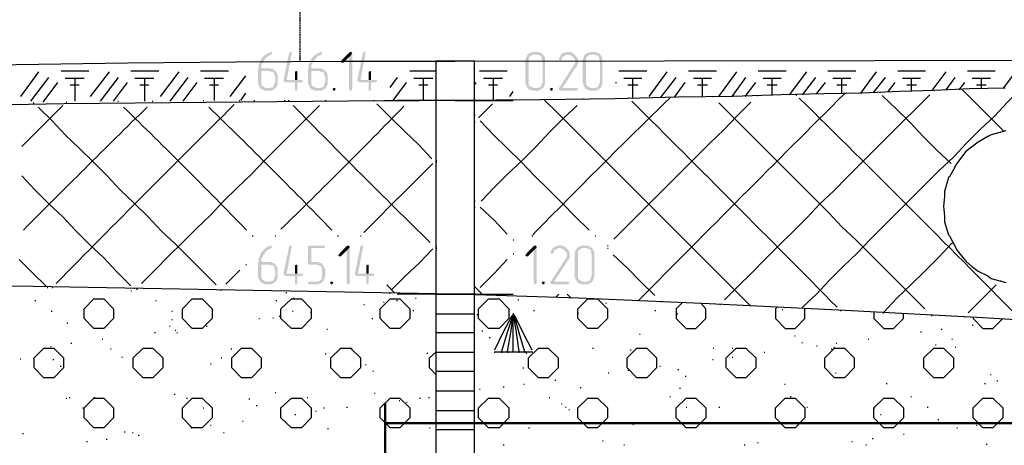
# Model space of a CAD drawing. Header units: millimetres. Extents: x -93479 to 1057970, y -66333 to 172656.
# Tile 95 of 145: x 191073 to 196158, y 50064 to 52262. Entities that reach past the tile are written whole.
import ezdxf

# ---------------------------------------------------------------- set-up
doc = ezdxf.new("R2010")
doc.units = ezdxf.units.MM
doc.linetypes.add('01 Штриховая _4 мм_', pattern=[6, 3.5, -2.5])
doc.layers.add('PDF _Геометрия', color=7, linetype='Continuous')
doc.layers.add('PDF _Сплошная заливка', color=7, linetype='Continuous')
doc.layers.add('РАЗМЕРЫ', color=7, linetype='Continuous', lineweight=9)

# ---------------------------------------------------------------- blocks, each defined once
blk = doc.blocks.new('геология2')
at = {"layer": 'PDF _Сплошная заливка', "transparency": 33554559}
for points in [[(37.6638, -9.6351), (37.6622, -9.6351), (37.6605, -9.6368), (37.6572, -9.6368), (37.6555, -9.6384), (37.6538, -9.6401), (37.6522, -9.6401), (37.6505, -9.6418), (37.6488, -9.6434), (37.6472, -9.6451), (37.6455, -9.6468), (37.6438, -9.6484), (37.6438, -9.6501), (37.6422, -9.6518), (37.6422, -9.6534), (37.6405, -9.6568), (37.6405, -9.6584), (37.6388, -9.6601), (37.6388, -9.6668), (37.6372, -9.6701), (37.6372, -9.6984), (37.6388, -9.7018), (37.6388, -9.7034), (37.6405, -9.7051), (37.6405, -9.7068), (37.6422, -9.7084), (37.6538, -9.7084), (37.6522, -9.7068), (37.6505, -9.7068), (37.6488, -9.7051), (37.6472, -9.7051), (37.6455, -9.7034), (37.6438, -9.7001), (37.6438, -9.6734), (37.6722, -9.6734), (37.6705, -9.6718), (37.6688, -9.6701), (37.6672, -9.6701), (37.6638, -9.6684), (37.6438, -9.6684), (37.6438, -9.6618), (37.6455, -9.6601), (37.6455, -9.6584), (37.6472, -9.6568), (37.6472, -9.6551), (37.6488, -9.6534), (37.6505, -9.6518), (37.6505, -9.6501), (37.6522, -9.6484), (37.6538, -9.6468), (37.6555, -9.6451), (37.6572, -9.6434), (37.6605, -9.6418), (37.6622, -9.6418), (37.6638, -9.6401), (37.6655, -9.6384), (37.6655, -9.6351)], [(37.7038, -9.6351), (37.7022, -9.6351), (37.7005, -9.6368), (37.6888, -9.6934), (37.6905, -9.6951), (37.6922, -9.6968), (37.7122, -9.6968), (37.7122, -9.7134), (37.7172, -9.7134), (37.7172, -9.7101), (37.7172, -9.6968), (37.7255, -9.6968), (37.7288, -9.6951), (37.7288, -9.6918), (37.6955, -9.6918), (37.7055, -9.6384), (37.7055, -9.6351)], [(37.7655, -9.6351), (37.7638, -9.6351), (37.7622, -9.6368), (37.7588, -9.6368), (37.7572, -9.6384), (37.7555, -9.6401), (37.7538, -9.6401), (37.7522, -9.6418), (37.7505, -9.6434), (37.7488, -9.6451), (37.7472, -9.6468), (37.7455, -9.6484), (37.7455, -9.6501), (37.7438, -9.6518), (37.7438, -9.6534), (37.7422, -9.6568), (37.7422, -9.6584), (37.7405, -9.6601), (37.7405, -9.6668), (37.7388, -9.6701), (37.7388, -9.6984), (37.7405, -9.7018), (37.7405, -9.7034), (37.7422, -9.7051), (37.7422, -9.7068), (37.7438, -9.7084), (37.7555, -9.7084), (37.7538, -9.7068), (37.7522, -9.7068), (37.7505, -9.7051), (37.7488, -9.7051), (37.7472, -9.7034), (37.7455, -9.7001), (37.7455, -9.6734), (37.7738, -9.6734), (37.7722, -9.6718), (37.7705, -9.6701), (37.7688, -9.6701), (37.7655, -9.6684), (37.7455, -9.6684), (37.7455, -9.6618), (37.7472, -9.6601), (37.7472, -9.6584), (37.7488, -9.6568), (37.7488, -9.6551), (37.7505, -9.6534), (37.7522, -9.6518), (37.7522, -9.6501), (37.7538, -9.6484), (37.7555, -9.6468), (37.7572, -9.6451), (37.7588, -9.6434), (37.7622, -9.6418), (37.7638, -9.6418), (37.7655, -9.6401), (37.7672, -9.6384), (37.7672, -9.6351)], [(37.8255, -9.6351), (37.8238, -9.6351), (37.8072, -9.6518), (37.8055, -9.6551), (37.8072, -9.6568), (37.8105, -9.6568), (37.8222, -9.6451), (37.8288, -9.6384), (37.8272, -9.6351)], [(37.8288, -9.6384), (37.8222, -9.6451), (37.8222, -9.7101), (37.8238, -9.7134), (37.8272, -9.7134), (37.8288, -9.7101)], [(37.8538, -9.6351), (37.8522, -9.6351), (37.8505, -9.6368), (37.8388, -9.6934), (37.8405, -9.6951), (37.8422, -9.6968), (37.8622, -9.6968), (37.8622, -9.7134), (37.8672, -9.7134), (37.8672, -9.7101), (37.8672, -9.6968), (37.8755, -9.6968), (37.8788, -9.6951), (37.8788, -9.6918), (37.8455, -9.6918), (37.8555, -9.6384), (37.8555, -9.6351)], [(38.2038, -9.6351), (38.1938, -9.6351), (38.1922, -9.6368), (38.1888, -9.6368), (38.1872, -9.6384), (38.1855, -9.6401), (38.1838, -9.6418), (38.1838, -9.6434), (38.1822, -9.6451), (38.1822, -9.6468), (38.1805, -9.6501), (38.1805, -9.6984), (38.1822, -9.7018), (38.1822, -9.7034), (38.1838, -9.7051), (38.1838, -9.7068), (38.1855, -9.7084), (38.1872, -9.7101), (38.1888, -9.7118), (38.1922, -9.7118), (38.1938, -9.7134), (38.2088, -9.7134), (38.2105, -9.7118), (38.2122, -9.7118), (38.2138, -9.7101), (38.2155, -9.7084), (38.1972, -9.7084), (38.1955, -9.7068), (38.1938, -9.7068), (38.1922, -9.7051), (38.1905, -9.7051), (38.1888, -9.7034), (38.1872, -9.7001), (38.1872, -9.6468), (38.1888, -9.6451), (38.1905, -9.6434), (38.1922, -9.6418), (38.1938, -9.6418), (38.1955, -9.6401), (38.2155, -9.6401), (38.2138, -9.6384), (38.2122, -9.6368), (38.2105, -9.6368), (38.2072, -9.6351), (38.2055, -9.6351)], [(38.2155, -9.6401), (38.2038, -9.6401), (38.2055, -9.6401), (38.2088, -9.6418), (38.2105, -9.6418), (38.2122, -9.6434), (38.2138, -9.6451), (38.2138, -9.6501), (38.2155, -9.6518), (38.2155, -9.6968), (38.2138, -9.6984), (38.2138, -9.7018), (38.2122, -9.7034), (38.2122, -9.7051), (38.2105, -9.7068), (38.2072, -9.7068), (38.2055, -9.7084), (38.1972, -9.7084), (38.2155, -9.7084), (38.2172, -9.7068), (38.2188, -9.7051), (38.2188, -9.7034), (38.2205, -9.7001), (38.2205, -9.6468), (38.2188, -9.6451), (38.2188, -9.6434), (38.2172, -9.6418)], [(38.2805, -9.6401), (38.2672, -9.6401), (38.2688, -9.6401), (38.2705, -9.6418), (38.2738, -9.6418), (38.2755, -9.6434), (38.2772, -9.6451), (38.2788, -9.6468), (38.2805, -9.6484), (38.2805, -9.6501), (38.2822, -9.6518), (38.2822, -9.6568), (38.2805, -9.6584), (38.2805, -9.6601), (38.2788, -9.6618), (38.2488, -9.7084), (38.2472, -9.7101), (38.2488, -9.7118), (38.2505, -9.7134), (38.2855, -9.7134), (38.2855, -9.7118), (38.2872, -9.7101), (38.2872, -9.7084), (38.2555, -9.7084), (38.2838, -9.6651), (38.2855, -9.6634), (38.2855, -9.6618), (38.2872, -9.6601), (38.2872, -9.6484), (38.2855, -9.6451), (38.2838, -9.6434), (38.2822, -9.6418)], [(38.2672, -9.6351), (38.2622, -9.6351), (38.2605, -9.6368), (38.2572, -9.6368), (38.2555, -9.6384), (38.2538, -9.6384), (38.2538, -9.6401), (38.2522, -9.6418), (38.2505, -9.6451), (38.2488, -9.6468), (38.2488, -9.6484), (38.2488, -9.6518), (38.2538, -9.6518), (38.2538, -9.6501), (38.2555, -9.6484), (38.2555, -9.6451), (38.2572, -9.6434), (38.2588, -9.6434), (38.2622, -9.6418), (38.2638, -9.6401), (38.2805, -9.6401), (38.2788, -9.6384), (38.2772, -9.6368), (38.2755, -9.6368), (38.2738, -9.6351), (38.2688, -9.6351)], [(38.3205, -9.6351), (38.3105, -9.6351), (38.3088, -9.6368), (38.3055, -9.6368), (38.3038, -9.6384), (38.3022, -9.6401), (38.3005, -9.6418), (38.3005, -9.6434), (38.2988, -9.6451), (38.2988, -9.6468), (38.2972, -9.6501), (38.2972, -9.6984), (38.2988, -9.7018), (38.2988, -9.7034), (38.3005, -9.7051), (38.3005, -9.7068), (38.3022, -9.7084), (38.3038, -9.7101), (38.3055, -9.7118), (38.3088, -9.7118), (38.3105, -9.7134), (38.3255, -9.7134), (38.3272, -9.7118), (38.3288, -9.7118), (38.3305, -9.7101), (38.3322, -9.7084), (38.3138, -9.7084), (38.3122, -9.7068), (38.3105, -9.7068), (38.3088, -9.7051), (38.3072, -9.7051), (38.3055, -9.7034), (38.3038, -9.7001), (38.3038, -9.6468), (38.3055, -9.6451), (38.3072, -9.6434), (38.3088, -9.6418), (38.3105, -9.6418), (38.3122, -9.6401), (38.3322, -9.6401), (38.3305, -9.6384), (38.3288, -9.6368), (38.3272, -9.6368), (38.3238, -9.6351), (38.3222, -9.6351)], [(38.3322, -9.6401), (38.3205, -9.6401), (38.3222, -9.6401), (38.3255, -9.6418), (38.3272, -9.6418), (38.3288, -9.6434), (38.3305, -9.6451), (38.3305, -9.6501), (38.3322, -9.6518), (38.3322, -9.6968), (38.3305, -9.6984), (38.3305, -9.7018), (38.3288, -9.7034), (38.3288, -9.7051), (38.3272, -9.7068), (38.3238, -9.7068), (38.3222, -9.7084), (38.3138, -9.7084), (38.3322, -9.7084), (38.3338, -9.7068), (38.3355, -9.7051), (38.3355, -9.7034), (38.3372, -9.7001), (38.3372, -9.6468), (38.3355, -9.6451), (38.3355, -9.6434), (38.3338, -9.6418)], [(37.6722, -9.6734), (37.6605, -9.6734), (37.6622, -9.6751), (37.6672, -9.6751), (37.6688, -9.6768), (37.6705, -9.6784), (37.6705, -9.6834), (37.6722, -9.6851), (37.6722, -9.6968), (37.6705, -9.6984), (37.6705, -9.7018), (37.6688, -9.7034), (37.6688, -9.7051), (37.6672, -9.7068), (37.6638, -9.7068), (37.6622, -9.7084), (37.6422, -9.7084), (37.6438, -9.7101), (37.6455, -9.7118), (37.6488, -9.7118), (37.6505, -9.7134), (37.6655, -9.7134), (37.6672, -9.7118), (37.6688, -9.7118), (37.6705, -9.7101), (37.6722, -9.7084), (37.6738, -9.7068), (37.6755, -9.7051), (37.6755, -9.7034), (37.6772, -9.7018), (37.6772, -9.6801), (37.6755, -9.6784), (37.6755, -9.6768), (37.6738, -9.6751)], [(37.7155, -9.6734), (37.7122, -9.6751), (37.7122, -9.6768), (37.7122, -9.6918), (37.6955, -9.6918), (37.7172, -9.6918), (37.7172, -9.6751)], [(37.7738, -9.6734), (37.7622, -9.6734), (37.7638, -9.6751), (37.7688, -9.6751), (37.7705, -9.6768), (37.7722, -9.6784), (37.7722, -9.6834), (37.7738, -9.6851), (37.7738, -9.6968), (37.7722, -9.6984), (37.7722, -9.7018), (37.7705, -9.7034), (37.7705, -9.7051), (37.7688, -9.7068), (37.7655, -9.7068), (37.7638, -9.7084), (37.7438, -9.7084), (37.7455, -9.7101), (37.7472, -9.7118), (37.7505, -9.7118), (37.7522, -9.7134), (37.7672, -9.7134), (37.7688, -9.7118), (37.7705, -9.7118), (37.7722, -9.7101), (37.7738, -9.7084), (37.7755, -9.7068), (37.7772, -9.7051), (37.7772, -9.7034), (37.7788, -9.7018), (37.7788, -9.6801), (37.7772, -9.6784), (37.7772, -9.6768), (37.7755, -9.6751)], [(37.8655, -9.6734), (37.8622, -9.6751), (37.8622, -9.6768), (37.8622, -9.6918), (37.8455, -9.6918), (37.8672, -9.6918), (37.8672, -9.6751)], [(37.7922, -9.7084), (37.7905, -9.7084), (37.7888, -9.7101), (37.7905, -9.7134), (37.7938, -9.7134), (37.7938, -9.7118), (37.7955, -9.7101), (37.7938, -9.7084)], [(38.2338, -9.7084), (38.2322, -9.7084), (38.2305, -9.7101), (38.2322, -9.7134), (38.2355, -9.7134), (38.2355, -9.7118), (38.2372, -9.7101), (38.2355, -9.7084)], [(37.6638, -10.0284), (37.6622, -10.0284), (37.6605, -10.0301), (37.6572, -10.0301), (37.6555, -10.0318), (37.6538, -10.0334), (37.6522, -10.0334), (37.6505, -10.0351), (37.6488, -10.0368), (37.6472, -10.0384), (37.6455, -10.0401), (37.6438, -10.0418), (37.6438, -10.0434), (37.6422, -10.0451), (37.6422, -10.0468), (37.6405, -10.0501), (37.6405, -10.0518), (37.6388, -10.0534), (37.6388, -10.0601), (37.6372, -10.0634), (37.6372, -10.0918), (37.6388, -10.0951), (37.6388, -10.0968), (37.6405, -10.0984), (37.6405, -10.1001), (37.6422, -10.1018), (37.6538, -10.1018), (37.6522, -10.1001), (37.6505, -10.1001), (37.6488, -10.0984), (37.6472, -10.0984), (37.6455, -10.0968), (37.6438, -10.0934), (37.6438, -10.0668), (37.6722, -10.0668), (37.6705, -10.0651), (37.6688, -10.0634), (37.6672, -10.0634), (37.6638, -10.0618), (37.6438, -10.0618), (37.6438, -10.0551), (37.6455, -10.0534), (37.6455, -10.0518), (37.6472, -10.0501), (37.6472, -10.0484), (37.6488, -10.0468), (37.6505, -10.0451), (37.6505, -10.0434), (37.6522, -10.0418), (37.6538, -10.0401), (37.6555, -10.0384), (37.6572, -10.0368), (37.6605, -10.0351), (37.6622, -10.0351), (37.6638, -10.0334), (37.6655, -10.0318), (37.6655, -10.0284)], [(37.7038, -10.0284), (37.7022, -10.0284), (37.7005, -10.0301), (37.6888, -10.0868), (37.6905, -10.0884), (37.6922, -10.0901), (37.7122, -10.0901), (37.7122, -10.1068), (37.7172, -10.1068), (37.7172, -10.1034), (37.7172, -10.0901), (37.7255, -10.0901), (37.7288, -10.0884), (37.7288, -10.0851), (37.6955, -10.0851), (37.7055, -10.0318), (37.7055, -10.0284)], [(37.7705, -10.0284), (37.7405, -10.0284), (37.7388, -10.0301), (37.7388, -10.0651), (37.7405, -10.0668), (37.7572, -10.0668), (37.7588, -10.0684), (37.7605, -10.0684), (37.7622, -10.0701), (37.7638, -10.0701), (37.7655, -10.0718), (37.7672, -10.0734), (37.7672, -10.0951), (37.7655, -10.0968), (37.7638, -10.0984), (37.7622, -10.1001), (37.7588, -10.1001), (37.7572, -10.1018), (37.7405, -10.1018), (37.7388, -10.1034), (37.7405, -10.1068), (37.7605, -10.1068), (37.7622, -10.1051), (37.7655, -10.1051), (37.7672, -10.1034), (37.7688, -10.1018), (37.7705, -10.1001), (37.7705, -10.0984), (37.7722, -10.0968), (37.7722, -10.0934), (37.7738, -10.0918), (37.7738, -10.0768), (37.7722, -10.0734), (37.7722, -10.0718), (37.7705, -10.0701), (37.7688, -10.0684), (37.7688, -10.0668), (37.7672, -10.0651), (37.7638, -10.0634), (37.7622, -10.0634), (37.7605, -10.0618), (37.7455, -10.0618), (37.7455, -10.0334), (37.7722, -10.0334), (37.7738, -10.0318), (37.7722, -10.0284)], [(37.8205, -10.0284), (37.8188, -10.0284), (37.8022, -10.0451), (37.8005, -10.0484), (37.8022, -10.0501), (37.8055, -10.0501), (37.8172, -10.0384), (37.8238, -10.0318), (37.8222, -10.0284)], [(37.8238, -10.0318), (37.8172, -10.0384), (37.8172, -10.1034), (37.8188, -10.1068), (37.8222, -10.1068), (37.8238, -10.1034)], [(37.8488, -10.0284), (37.8472, -10.0284), (37.8455, -10.0301), (37.8338, -10.0868), (37.8355, -10.0884), (37.8372, -10.0901), (37.8572, -10.0901), (37.8572, -10.1068), (37.8622, -10.1068), (37.8622, -10.1034), (37.8622, -10.0901), (37.8705, -10.0901), (37.8738, -10.0884), (37.8738, -10.0851), (37.8405, -10.0851), (37.8505, -10.0318), (37.8505, -10.0284)], [(38.2005, -10.0284), (38.1988, -10.0284), (38.1822, -10.0451), (38.1805, -10.0484), (38.1822, -10.0501), (38.1855, -10.0501), (38.1972, -10.0384), (38.2038, -10.0318), (38.2022, -10.0284)], [(38.2038, -10.0318), (38.1972, -10.0384), (38.1972, -10.1034), (38.1988, -10.1068), (38.2022, -10.1068), (38.2038, -10.1034)], [(38.2638, -10.0334), (38.2505, -10.0334), (38.2522, -10.0334), (38.2538, -10.0351), (38.2572, -10.0351), (38.2588, -10.0368), (38.2605, -10.0384), (38.2622, -10.0401), (38.2638, -10.0418), (38.2638, -10.0434), (38.2655, -10.0451), (38.2655, -10.0501), (38.2638, -10.0518), (38.2638, -10.0534), (38.2622, -10.0551), (38.2322, -10.1018), (38.2305, -10.1034), (38.2322, -10.1051), (38.2338, -10.1068), (38.2688, -10.1068), (38.2688, -10.1051), (38.2705, -10.1034), (38.2705, -10.1018), (38.2388, -10.1018), (38.2672, -10.0584), (38.2688, -10.0568), (38.2688, -10.0551), (38.2705, -10.0534), (38.2705, -10.0418), (38.2688, -10.0384), (38.2672, -10.0368), (38.2655, -10.0351)], [(38.2505, -10.0284), (38.2455, -10.0284), (38.2438, -10.0301), (38.2405, -10.0301), (38.2388, -10.0318), (38.2372, -10.0318), (38.2372, -10.0334), (38.2355, -10.0351), (38.2338, -10.0384), (38.2322, -10.0401), (38.2322, -10.0418), (38.2322, -10.0451), (38.2372, -10.0451), (38.2372, -10.0434), (38.2388, -10.0418), (38.2388, -10.0384), (38.2405, -10.0368), (38.2422, -10.0368), (38.2455, -10.0351), (38.2472, -10.0334), (38.2638, -10.0334), (38.2622, -10.0318), (38.2605, -10.0301), (38.2588, -10.0301), (38.2572, -10.0284), (38.2522, -10.0284)], [(38.3038, -10.0284), (38.2938, -10.0284), (38.2922, -10.0301), (38.2888, -10.0301), (38.2872, -10.0318), (38.2855, -10.0334), (38.2838, -10.0351), (38.2838, -10.0368), (38.2822, -10.0384), (38.2822, -10.0401), (38.2805, -10.0434), (38.2805, -10.0918), (38.2822, -10.0951), (38.2822, -10.0968), (38.2838, -10.0984), (38.2838, -10.1001), (38.2855, -10.1018), (38.2872, -10.1034), (38.2888, -10.1051), (38.2922, -10.1051), (38.2938, -10.1068), (38.3088, -10.1068), (38.3105, -10.1051), (38.3122, -10.1051), (38.3138, -10.1034), (38.3155, -10.1018), (38.2972, -10.1018), (38.2955, -10.1001), (38.2938, -10.1001), (38.2922, -10.0984), (38.2905, -10.0984), (38.2888, -10.0968), (38.2872, -10.0934), (38.2872, -10.0401), (38.2888, -10.0384), (38.2905, -10.0368), (38.2922, -10.0351), (38.2938, -10.0351), (38.2955, -10.0334), (38.3155, -10.0334), (38.3138, -10.0318), (38.3122, -10.0301), (38.3105, -10.0301), (38.3072, -10.0284), (38.3055, -10.0284)], [(38.3155, -10.0334), (38.3038, -10.0334), (38.3055, -10.0334), (38.3088, -10.0351), (38.3105, -10.0351), (38.3122, -10.0368), (38.3138, -10.0384), (38.3138, -10.0434), (38.3155, -10.0451), (38.3155, -10.0901), (38.3138, -10.0918), (38.3138, -10.0951), (38.3122, -10.0968), (38.3122, -10.0984), (38.3105, -10.1001), (38.3072, -10.1001), (38.3055, -10.1018), (38.2972, -10.1018), (38.3155, -10.1018), (38.3172, -10.1001), (38.3188, -10.0984), (38.3188, -10.0968), (38.3205, -10.0934), (38.3205, -10.0401), (38.3188, -10.0384), (38.3188, -10.0368), (38.3172, -10.0351)], [(37.6722, -10.0668), (37.6605, -10.0668), (37.6622, -10.0684), (37.6672, -10.0684), (37.6688, -10.0701), (37.6705, -10.0718), (37.6705, -10.0768), (37.6722, -10.0784), (37.6722, -10.0901), (37.6705, -10.0918), (37.6705, -10.0951), (37.6688, -10.0968), (37.6688, -10.0984), (37.6672, -10.1001), (37.6638, -10.1001), (37.6622, -10.1018), (37.6422, -10.1018), (37.6438, -10.1034), (37.6455, -10.1051), (37.6488, -10.1051), (37.6505, -10.1068), (37.6655, -10.1068), (37.6672, -10.1051), (37.6688, -10.1051), (37.6705, -10.1034), (37.6722, -10.1018), (37.6738, -10.1001), (37.6755, -10.0984), (37.6755, -10.0968), (37.6772, -10.0951), (37.6772, -10.0734), (37.6755, -10.0718), (37.6755, -10.0701), (37.6738, -10.0684)], [(37.7155, -10.0668), (37.7122, -10.0684), (37.7122, -10.0701), (37.7122, -10.0851), (37.6955, -10.0851), (37.7172, -10.0851), (37.7172, -10.0684)], [(37.8605, -10.0668), (37.8572, -10.0684), (37.8572, -10.0701), (37.8572, -10.0851), (37.8405, -10.0851), (37.8622, -10.0851), (37.8622, -10.0684)], [(37.7872, -10.1018), (37.7855, -10.1018), (37.7838, -10.1034), (37.7855, -10.1068), (37.7888, -10.1068), (37.7888, -10.1051), (37.7905, -10.1034), (37.7888, -10.1018)], [(38.2172, -10.1018), (38.2155, -10.1018), (38.2138, -10.1034), (38.2155, -10.1068), (38.2188, -10.1068), (38.2188, -10.1051), (38.2205, -10.1034), (38.2188, -10.1018)]]:
    blk.add_hatch(color=7, dxfattribs=at).paths.add_polyline_path(points)
at = {"layer": 'PDF _Геометрия', "color": 7, "lineweight": 25}
for points in [[(32.2955, -9.7884), (33.4172, -9.7568), (33.8622, -9.7418), (34.2705, -9.7284), (34.6488, -9.7168), (34.9988, -9.7068), (35.3222, -9.6984), (35.6238, -9.6918), (35.9088, -9.6851), (36.1772, -9.6784), (36.4322, -9.6734), (36.6788, -9.6684), (36.9155, -9.6634), (37.1455, -9.6601), (37.3722, -9.6568), (37.5938, -9.6551), (37.8155, -9.6534), (38.0372, -9.6534), (40.1688, -9.6501), (40.6022, -9.6501)], [(38.0788, -19.6934), (38.0772, -19.6934), (38.0772, -14.6534), (38.0772, -9.6534), (37.9988, -9.6534), (37.9988, -14.6534), (37.9988, -19.6934), (38.0005, -19.6934)], [(37.1555, -9.7251), (37.1922, -9.6751)], [(37.2372, -9.6734), (37.2938, -9.6734)], [(37.2972, -9.7251), (37.3355, -9.6751)], [(37.3788, -9.6734), (37.4355, -9.6734)], [(37.4388, -9.7251), (37.4772, -9.6751)], [(37.5205, -9.6734), (37.5772, -9.6734)], [(37.5805, -9.7251), (37.6122, -9.6834)], [(37.9455, -9.6734), (37.9988, -9.6734)], [(38.0872, -9.6734), (38.1438, -9.6734)], [(38.3705, -9.6734), (38.4272, -9.6734)], [(38.4322, -9.7251), (38.4688, -9.6751)], [(38.5122, -9.6734), (38.5688, -9.6734)], [(38.5738, -9.7251), (38.6105, -9.6751)], [(38.6538, -9.6734), (38.7105, -9.6734)], [(38.7172, -9.7218), (38.7522, -9.6751)], [(38.7955, -9.6734), (38.8522, -9.6734)], [(38.8622, -9.7184), (38.8938, -9.6751)], [(38.9372, -9.6734), (38.9938, -9.6734)], [(39.0072, -9.7134), (39.0355, -9.6751)], [(39.0788, -9.6734), (39.1355, -9.6734)], [(39.1522, -9.7084), (39.1772, -9.6751)], [(37.1755, -9.7351), (37.2122, -9.6868)], [(37.2005, -9.7368), (37.2305, -9.6968)], [(37.2455, -9.6884), (37.2838, -9.6884)], [(37.2555, -9.7018), (37.2738, -9.7018)], [(37.2655, -9.7351), (37.2655, -9.6884)], [(37.3172, -9.7351), (37.3538, -9.6868)], [(37.3438, -9.7351), (37.3722, -9.6968)], [(37.3872, -9.6884), (37.4255, -9.6884)], [(37.3972, -9.7018), (37.4155, -9.7018)], [(37.4072, -9.7351), (37.4072, -9.6884)], [(37.4588, -9.7351), (37.4955, -9.6868)], [(37.4855, -9.7351), (37.5138, -9.6968)], [(37.5288, -9.6884), (37.5672, -9.6884)], [(37.5388, -9.7018), (37.5572, -9.7018)], [(37.5488, -9.7334), (37.5488, -9.6884)], [(37.9055, -9.7068), (37.9205, -9.6868)], [(37.9122, -9.7334), (37.9388, -9.6968)], [(37.9538, -9.6884), (37.9922, -9.6884)], [(37.9638, -9.7018), (37.9822, -9.7018)], [(37.9738, -9.7334), (37.9738, -9.6884)], [(39.1555, -9.7084), (39.0838, -9.7101), (39.0122, -9.7134), (38.9405, -9.7151), (38.8655, -9.7184), (38.7872, -9.7201), (38.7005, -9.7218), (38.6022, -9.7251), (38.4905, -9.7268), (38.3622, -9.7301), (38.2122, -9.7318), (38.0372, -9.7334), (38.1555, -9.7334)], [(38.0772, -9.7018), (38.0805, -9.6968)], [(38.0955, -9.6884), (38.1338, -9.6884)], [(38.1055, -9.7018), (38.1238, -9.7018)], [(38.1155, -9.7318), (38.1155, -9.6884)], [(38.3638, -9.6968), (38.3655, -9.6968)], [(38.3805, -9.6884), (38.4172, -9.6884)], [(38.3888, -9.7018), (38.4088, -9.7018)], [(38.3988, -9.7284), (38.3988, -9.6884)], [(38.4555, -9.7284), (38.4872, -9.6868)], [(38.4838, -9.7268), (38.5055, -9.6968)], [(38.5222, -9.6884), (38.5588, -9.6884)], [(38.5305, -9.7018), (38.5505, -9.7018)], [(38.5405, -9.7268), (38.5405, -9.6884)], [(38.6005, -9.7251), (38.6288, -9.6868)], [(38.6272, -9.7251), (38.6488, -9.6968)], [(38.6638, -9.6884), (38.7005, -9.6884)], [(38.6722, -9.7018), (38.6922, -9.7018)], [(38.6822, -9.7234), (38.6822, -9.6884)], [(38.7438, -9.7218), (38.7705, -9.6868)], [(38.7722, -9.7201), (38.7905, -9.6968)], [(38.8055, -9.6884), (38.8422, -9.6884)], [(38.8138, -9.7018), (38.8338, -9.7018)], [(38.8238, -9.7184), (38.8238, -9.6884)], [(38.8888, -9.7168), (38.9122, -9.6868)], [(38.9172, -9.7168), (38.9322, -9.6968)], [(38.9472, -9.6884), (38.9838, -9.6884)], [(38.9555, -9.7018), (38.9755, -9.7018)], [(38.9655, -9.7151), (38.9655, -9.6884)], [(39.0355, -9.7118), (39.0538, -9.6868)], [(39.0622, -9.7118), (39.0738, -9.6968)], [(39.0888, -9.6884), (39.1255, -9.6884)], [(39.0972, -9.7018), (39.1172, -9.7018)], [(39.1072, -9.7101), (39.1072, -9.6884)], [(37.6022, -9.7334), (37.6122, -9.7184)], [(38.1488, -9.7251), (38.1555, -9.7151)], [(38.5855, -10.1384), (38.6122, -10.1118), (38.6405, -10.0834), (38.6688, -10.0551), (38.6955, -10.0284), (38.7238, -10.0001), (38.7522, -9.9718), (38.7788, -9.9434), (38.8072, -9.9168), (38.8355, -9.8884), (38.8638, -9.8601), (38.8905, -9.8334), (38.9188, -9.8051), (38.9472, -9.7768), (38.9738, -9.7501), (39.0022, -9.7218)], [(38.6522, -9.7234), (38.6538, -9.7234)], [(38.7305, -9.7218), (38.7322, -9.7218)], [(38.7438, -10.1534), (38.7722, -10.1268), (38.7988, -10.0984), (38.8272, -10.0701), (38.8555, -10.0434), (38.8822, -10.0151), (38.9105, -9.9868), (38.9388, -9.9584), (38.9655, -9.9318), (38.9938, -9.9034), (39.0222, -9.8751), (39.0505, -9.8484), (39.0772, -9.8201), (39.1055, -9.7918), (39.1338, -9.7651), (39.1605, -9.7368), (39.1888, -9.7084)], [(38.8305, -9.7184), (38.8322, -9.7184)], [(38.9005, -9.7168), (38.9022, -9.7168)], [(39.0455, -9.8618), (39.0172, -9.8351), (38.9888, -9.8068), (38.9622, -9.7784), (38.9338, -9.7501), (38.9055, -9.7234)], [(39.0105, -9.7134), (39.0122, -9.7134)], [(39.1522, -9.7951), (39.1238, -9.7668), (39.0955, -9.7384), (39.0688, -9.7118)], [(37.1572, -9.8268), (37.1855, -9.7984), (37.2122, -9.7718), (37.2405, -9.7434)], [(37.1805, -9.7384), (37.1822, -9.7384)], [(37.2472, -9.7368), (37.2488, -9.7368)], [(37.3522, -9.7351), (37.3538, -9.7351)], [(37.4005, -10.1051), (37.4288, -10.0768), (37.4555, -10.0501), (37.4838, -10.0218), (37.5122, -9.9934), (37.5405, -9.9668), (37.5672, -9.9384), (37.5955, -9.9101), (37.6238, -9.8834), (37.6505, -9.8551), (37.6788, -9.8268), (37.7072, -9.7984), (37.7338, -9.7718), (37.7622, -9.7434)], [(37.4222, -9.7351), (37.4238, -9.7351)], [(37.5255, -9.7334), (37.5272, -9.7334)], [(37.5988, -9.7334), (37.6005, -9.7334)], [(37.6288, -9.7334), (37.6305, -9.7334)], [(37.6905, -9.7334), (37.6922, -9.7334)], [(37.6988, -9.7334), (37.7005, -9.7334)], [(37.7738, -9.7334), (37.7755, -9.7334)], [(37.8722, -9.7334), (37.8738, -9.7334)], [(37.9905, -9.8518), (37.9638, -9.8234), (37.9355, -9.7968), (37.9072, -9.7684), (37.8788, -9.7401)], [(38.0388, -9.7334), (38.0372, -9.7334), (37.9205, -9.7334), (37.9222, -9.7334)], [(37.9472, -9.7334), (37.9488, -9.7334)], [(38.0855, -9.7684), (38.1138, -9.7401)], [(38.0905, -9.9384), (38.1172, -9.9101), (38.1455, -9.8818), (38.1738, -9.8551), (38.2022, -9.8268), (38.2288, -9.7984), (38.2572, -9.7701), (38.2855, -9.7434)], [(38.1222, -9.7318), (38.1238, -9.7318)], [(38.6372, -10.1501), (38.6088, -10.1218), (38.5805, -10.0934), (38.5538, -10.0668), (38.5255, -10.0384), (38.4972, -10.0101), (38.4705, -9.9834), (38.4422, -9.9551), (38.4138, -9.9268), (38.3855, -9.8984), (38.3588, -9.8718), (38.3305, -9.8434), (38.3022, -9.8151), (38.2755, -9.7884), (38.2472, -9.7601), (38.2188, -9.7318)], [(38.2972, -9.7301), (38.2988, -9.7301)], [(38.3605, -10.0151), (38.3888, -9.9868), (38.4155, -9.9601), (38.4438, -9.9318), (38.4722, -9.9034), (38.4988, -9.8768), (38.5272, -9.8484), (38.5555, -9.8201), (38.5838, -9.7934), (38.6105, -9.7651), (38.6388, -9.7368)], [(38.3905, -9.7284), (38.3922, -9.7284)], [(38.4738, -9.7268), (38.4755, -9.7268)], [(38.5605, -9.7251), (38.5622, -9.7251)], [(38.9922, -10.1568), (38.9638, -10.1284), (38.9355, -10.1001), (38.9088, -10.0734), (38.8805, -10.0451), (38.8522, -10.0168), (38.8238, -9.9901), (38.7972, -9.9618), (38.7688, -9.9334), (38.7405, -9.9051), (38.7138, -9.8784), (38.6855, -9.8501), (38.6572, -9.8218), (38.6305, -9.7951), (38.6022, -9.7668), (38.5738, -9.7384)], [(37.5522, -10.1084), (37.5255, -10.0818), (37.4972, -10.0534), (37.4688, -10.0251), (37.4405, -9.9984), (37.4138, -9.9701), (37.3855, -9.9418), (37.3572, -9.9151), (37.3305, -9.8868), (37.3022, -9.8584), (37.2738, -9.8301), (37.2455, -9.8034), (37.2188, -9.7751), (37.1905, -9.7468)], [(38.0772, -9.7634), (38.0788, -9.7634)], [(38.0772, -9.7768), (38.0788, -9.7768)], [(38.3105, -9.9968), (38.2822, -9.9701), (38.2555, -9.9418), (38.2272, -9.9134), (38.1988, -9.8868), (38.1722, -9.8584), (38.1438, -9.8301), (38.1155, -9.8034), (38.0888, -9.7751)], [(39.1572, -9.7951), (39.1272, -9.8034), (39.1205, -9.8068), (39.1005, -9.8184), (39.0872, -9.8284), (39.0755, -9.8368), (39.0605, -9.8568), (39.0572, -9.8618), (39.0422, -9.8884), (39.0405, -9.8901), (39.0322, -9.9184), (39.0322, -9.9284), (39.0305, -9.9484), (39.0322, -9.9684), (39.0322, -9.9801), (39.0405, -10.0068), (39.0422, -10.0084), (39.0572, -10.0368), (39.0605, -10.0418), (39.0755, -10.0601), (39.0872, -10.0701), (39.1005, -10.0801), (39.1205, -10.0901), (39.1272, -10.0951), (39.1572, -10.1034)], [(37.8522, -10.0018), (37.8805, -9.9734), (37.9088, -9.9451), (37.9355, -9.9184), (37.9638, -9.8901), (37.9922, -9.8618)], [(37.9988, -9.8551), (38.0005, -9.8551)], [(37.9988, -9.8584), (38.0005, -9.8584)], [(39.0522, -9.8684), (39.0538, -9.8684)], [(37.3788, -10.1101), (37.3505, -10.0818), (37.3238, -10.0534), (37.2955, -10.0268), (37.2672, -9.9984), (37.2405, -9.9701), (37.2122, -9.9434), (37.1838, -9.9151), (37.1572, -9.8868)], [(38.0772, -9.9384), (38.0788, -9.9384)], [(38.0772, -9.9501), (38.0788, -9.9501)], [(38.1438, -10.0051), (38.1172, -9.9768), (38.0888, -9.9501)], [(37.6255, -10.0084), (37.6272, -10.0084)], [(37.6722, -10.0084), (37.6738, -10.0084)], [(37.7988, -10.0084), (37.8005, -10.0084)], [(37.8455, -10.0084), (37.8472, -10.0084)], [(38.1555, -10.0168), (38.1572, -10.0168)], [(38.1938, -10.0084), (38.1955, -10.0084)], [(38.3222, -10.0084), (38.3238, -10.0084)], [(38.9088, -10.1634), (38.9355, -10.1351), (38.9638, -10.1084), (38.9922, -10.0801), (39.0205, -10.0518), (39.0472, -10.0234)], [(39.0488, -10.0234), (39.0505, -10.0234)], [(37.9088, -10.1184), (37.9372, -10.0901), (37.9655, -10.0634), (37.9922, -10.0351)], [(37.9988, -10.0301), (38.0005, -10.0301)], [(37.9988, -10.0334), (38.0005, -10.0334)], [(38.3472, -10.0284), (38.3488, -10.0284)], [(38.3472, -10.0334), (38.3488, -10.0334)], [(37.2072, -10.1118), (37.1788, -10.0834), (37.1522, -10.0568)], [(38.0888, -10.1134), (38.1172, -10.0851), (38.1438, -10.0568)], [(38.1555, -10.0451), (38.1572, -10.0451)], [(38.4438, -10.1301), (38.4155, -10.1018), (38.3872, -10.0734), (38.3588, -10.0468)], [(40.6022, -10.2718), (40.1688, -10.2401), (39.9255, -10.2251), (39.6638, -10.2084), (39.3905, -10.1918), (39.1105, -10.1751), (38.8305, -10.1601), (38.5538, -10.1468), (38.2888, -10.1351), (38.0372, -10.1268), (37.1805, -10.1118), (36.4322, -10.1001), (35.7772, -10.0918), (35.2038, -10.0834), (34.6955, -10.0784), (34.2372, -10.0751), (33.8172, -10.0718), (33.4172, -10.0718), (33.5355, -10.0718)], [(37.5722, -10.1068), (37.6005, -10.0784)], [(37.6122, -10.0668), (37.6138, -10.0668)], [(39.1455, -10.1001), (39.1472, -10.1001)], [(37.2088, -10.1134), (37.2105, -10.1134)], [(37.2188, -10.1134), (37.2205, -10.1134)], [(37.3788, -10.1201), (37.3805, -10.1201)], [(37.3855, -10.1151), (37.3872, -10.1151)], [(37.3905, -10.1168), (37.3922, -10.1168)], [(37.5605, -10.1184), (37.5622, -10.1184), (37.5638, -10.1184)], [(37.6938, -10.1234), (37.6955, -10.1234)], [(37.9155, -10.1251), (37.8988, -10.1084)], [(38.0938, -10.1284), (38.0772, -10.1118)], [(39.0805, -10.1651), (39.1088, -10.1368), (39.1372, -10.1084)], [(37.1838, -10.1401), (37.1855, -10.1401)], [(37.4288, -10.1401), (37.4305, -10.1401)], [(37.6738, -10.1401), (37.6755, -10.1401)], [(37.7088, -10.1351), (37.7105, -10.1351)], [(37.8922, -10.1434), (37.8938, -10.1434)], [(37.9038, -10.1251), (37.9055, -10.1251)], [(37.9188, -10.1401), (37.9205, -10.1401)], [(38.0388, -10.1268), (38.0372, -10.1268), (37.9205, -10.1268), (37.9222, -10.1268)], [(37.9572, -10.1351), (37.9588, -10.1351)], [(37.9988, -10.1268), (38.0772, -10.1268), (37.9988, -10.1268), (38.0005, -10.1268)], [(38.0372, -10.1268), (38.1555, -10.1268)], [(38.0772, -10.1251), (38.0788, -10.1251)], [(38.1655, -10.1384), (38.1672, -10.1384)], [(38.2422, -10.1334), (38.2488, -10.1268)], [(38.2738, -10.1351), (38.2655, -10.1268)], [(38.4088, -10.1401), (38.4105, -10.1401)], [(38.4555, -10.1418), (38.4572, -10.1418)], [(38.5005, -10.1434), (38.4872, -10.1568), (38.4872, -10.1768), (38.5072, -10.1968), (38.5272, -10.1968), (38.5472, -10.1768), (38.5472, -10.1568), (38.5372, -10.1451)], [(37.2172, -10.1618), (37.2188, -10.1618)], [(37.4622, -10.1618), (37.4638, -10.1618)], [(37.7072, -10.1618), (37.7088, -10.1618)], [(37.7438, -10.1634), (37.7455, -10.1634)], [(37.8522, -10.1484), (37.8538, -10.1484)], [(37.9522, -10.1601), (37.9538, -10.1601)], [(38.1972, -10.1601), (38.1988, -10.1601)], [(38.3438, -10.1451), (38.3455, -10.1451)], [(38.4438, -10.1601), (38.4455, -10.1601)], [(38.5755, -10.1484), (38.5772, -10.1484)], [(38.6922, -10.1534), (38.6888, -10.1568), (38.6888, -10.1768), (38.7088, -10.1968), (38.7288, -10.1968), (38.7488, -10.1768), (38.7488, -10.1568), (38.7472, -10.1568)], [(38.6888, -10.1601), (38.6905, -10.1601)], [(38.7022, -10.1584), (38.7038, -10.1584)], [(38.7422, -10.1551), (38.7438, -10.1551)], [(38.8205, -10.1601), (38.8222, -10.1601)], [(38.8888, -10.1634), (38.8888, -10.1768), (38.9088, -10.1968), (38.9288, -10.1968), (38.9488, -10.1768), (38.9488, -10.1668)], [(37.4622, -10.1784), (37.4638, -10.1784)], [(37.6388, -10.1768), (37.6405, -10.1768)], [(37.6672, -10.1751), (37.6688, -10.1751)], [(37.6805, -10.1718), (37.6822, -10.1718)], [(37.8688, -10.1768), (37.8705, -10.1768)], [(37.9988, -10.1668), (38.0772, -10.1668)], [(38.0822, -10.1684), (38.0838, -10.1684)], [(38.1188, -10.2401), (38.1355, -10.2051), (38.1538, -10.1701)], [(38.1555, -10.1684), (38.1438, -10.2051), (38.1322, -10.2434)], [(38.1555, -10.2451), (38.1555, -10.1668), (38.1505, -10.2051), (38.1438, -10.2434)], [(38.1572, -10.1668), (38.1555, -10.1668), (38.1622, -10.2051), (38.1672, -10.2434)], [(38.1572, -10.1684), (38.1672, -10.2051), (38.1788, -10.2434)], [(38.1588, -10.1701), (38.1755, -10.2051), (38.1938, -10.2401)], [(38.2872, -10.1651), (38.2888, -10.1651)], [(38.4888, -10.1668), (38.4905, -10.1668)], [(38.9072, -10.1651), (38.9088, -10.1651)], [(39.0055, -10.1701), (39.0072, -10.1701)], [(39.0722, -10.1734), (39.0738, -10.1734)], [(39.0905, -10.1734), (39.0905, -10.1768), (39.1105, -10.1968), (39.1305, -10.1968), (39.1505, -10.1768)], [(37.2488, -10.1851), (37.2505, -10.1851)], [(37.4572, -10.1918), (37.4588, -10.1918)], [(37.4688, -10.2001), (37.4705, -10.2001)], [(37.5322, -10.1918), (37.5338, -10.1918)], [(37.7772, -10.1984), (37.7788, -10.1984)], [(38.0922, -10.2018), (38.0938, -10.2018)], [(38.9838, -10.2034), (38.9855, -10.2034)], [(39.0255, -10.1984), (39.0272, -10.1984)], [(39.0888, -10.1901), (39.0905, -10.1901)], [(37.3205, -10.2184), (37.3222, -10.2184)], [(37.4272, -10.2051), (37.4288, -10.2051)], [(37.4722, -10.2051), (37.4738, -10.2051)], [(37.9988, -10.2051), (38.0772, -10.2051)], [(38.1072, -10.2151), (38.1088, -10.2151)], [(38.4122, -10.2084), (38.4138, -10.2084)], [(38.7272, -10.2118), (38.7288, -10.2118)], [(38.8772, -10.2184), (38.8788, -10.2184)], [(39.0472, -10.2184), (39.0488, -10.2184)], [(37.2155, -10.2334), (37.2172, -10.2334)], [(37.2572, -10.2268), (37.2588, -10.2268)], [(37.3372, -10.2384), (37.3388, -10.2384)], [(37.5822, -10.2384), (37.5838, -10.2384)], [(37.8272, -10.2368), (37.8288, -10.2368)], [(38.3172, -10.2368), (38.3188, -10.2368)], [(38.3938, -10.2401), (38.3955, -10.2401)], [(38.5622, -10.2368), (38.5638, -10.2368)], [(38.6005, -10.2368), (38.6022, -10.2368)], [(38.7422, -10.2251), (38.7438, -10.2251)], [(38.7722, -10.2318), (38.7738, -10.2318)], [(38.8022, -10.2384), (38.8038, -10.2384)], [(38.8072, -10.2351), (38.8088, -10.2351)], [(38.8122, -10.2268), (38.8138, -10.2268)], [(39.0138, -10.2301), (39.0155, -10.2301)], [(39.0538, -10.2351), (39.0555, -10.2351)], [(37.1538, -10.2584), (37.1555, -10.2584)], [(37.2205, -10.2601), (37.2222, -10.2601)], [(37.3605, -10.2551), (37.3622, -10.2551)], [(37.5622, -10.2568), (37.5638, -10.2568)], [(37.7738, -10.2484), (37.7755, -10.2484)], [(37.9805, -10.2468), (37.9822, -10.2468)], [(37.9988, -10.2901), (37.9855, -10.2768), (37.9855, -10.2568), (37.9988, -10.2451), (38.0772, -10.2451)], [(38.1955, -10.2451), (38.1172, -10.2451), (38.1188, -10.2451)], [(38.1322, -10.2451), (38.1338, -10.2451)], [(38.1438, -10.2451), (38.1455, -10.2451)], [(38.1672, -10.2451), (38.1688, -10.2451)], [(38.1788, -10.2451), (38.1805, -10.2451)], [(38.1822, -10.2468), (38.1838, -10.2468)], [(38.5605, -10.2601), (38.5622, -10.2601)], [(38.6005, -10.2551), (38.6022, -10.2551)], [(38.6655, -10.2451), (38.6672, -10.2451)], [(37.2355, -10.2734), (37.2372, -10.2734)], [(37.5405, -10.2684), (37.5422, -10.2684)], [(37.8555, -10.2701), (37.8572, -10.2701)], [(37.8705, -10.2834), (37.8722, -10.2834)], [(37.9988, -10.2834), (38.0772, -10.2834)], [(38.1755, -10.2768), (38.1772, -10.2768)], [(38.3888, -10.2818), (38.3905, -10.2818)], [(38.4538, -10.2734), (38.4555, -10.2734)], [(38.4905, -10.2801), (38.4922, -10.2801)], [(38.2405, -10.3018), (38.2422, -10.3018)], [(38.3488, -10.2868), (38.3505, -10.2868)], [(38.5055, -10.2934), (38.5072, -10.2934)], [(38.8105, -10.2868), (38.8122, -10.2868)], [(39.1255, -10.2901), (39.1272, -10.2901)], [(39.1388, -10.3034), (39.1405, -10.3034)], [(37.9988, -10.3234), (38.0772, -10.3234)], [(38.0872, -10.3201), (38.0888, -10.3201)], [(38.1355, -10.3151), (38.1372, -10.3151)], [(38.1772, -10.3101), (38.1788, -10.3101)], [(38.2922, -10.3168), (38.2938, -10.3168)], [(38.4938, -10.3184), (38.4955, -10.3184)], [(38.7072, -10.3101), (38.7088, -10.3101)], [(38.9138, -10.3084), (38.9155, -10.3084)], [(39.1138, -10.3084), (39.1155, -10.3084)], [(37.2472, -10.3384), (37.2488, -10.3384)], [(37.2538, -10.3368), (37.2555, -10.3368)], [(37.3038, -10.3368), (37.3055, -10.3368)], [(37.4672, -10.3301), (37.4688, -10.3301)], [(37.4922, -10.3384), (37.4938, -10.3384)], [(37.6188, -10.3401), (37.6205, -10.3401)], [(37.6722, -10.3268), (37.6738, -10.3268)], [(37.7372, -10.3368), (37.7388, -10.3368)], [(37.8738, -10.3284), (37.8755, -10.3284)], [(37.9238, -10.3434), (37.9255, -10.3434)], [(37.9655, -10.3384), (37.9672, -10.3384)], [(37.9838, -10.3368), (37.9855, -10.3368)], [(38.2288, -10.3368), (38.2305, -10.3368)], [(38.4738, -10.3351), (38.4755, -10.3351)], [(38.7188, -10.3351), (38.7205, -10.3351)], [(38.9638, -10.3351), (38.9655, -10.3351)], [(37.2805, -10.3584), (37.2822, -10.3584)], [(37.5255, -10.3584), (37.5272, -10.3584)], [(37.6338, -10.3534), (37.6355, -10.3534)], [(37.7705, -10.3584), (37.7722, -10.3584)], [(37.8172, -10.3568), (37.8188, -10.3568)], [(37.9388, -10.3468), (37.9405, -10.3468)], [(37.9988, -10.3634), (38.0772, -10.3634)], [(38.2538, -10.3501), (38.2555, -10.3501)], [(38.2622, -10.3568), (38.2638, -10.3568)], [(38.2688, -10.3618), (38.2705, -10.3618)], [(38.5072, -10.3568), (38.5088, -10.3568)], [(38.5738, -10.3568), (38.5755, -10.3568)], [(38.7522, -10.3568), (38.7538, -10.3568)], [(38.8888, -10.3584), (38.8905, -10.3584)], [(38.9972, -10.3568), (38.9988, -10.3568)], [(37.7122, -10.3718), (37.7138, -10.3718)], [(37.7538, -10.3651), (37.7555, -10.3651)], [(38.9022, -10.3718), (38.9038, -10.3718)], [(39.0188, -10.3818), (39.0205, -10.3818)], [(37.5005, -10.3984), (37.5022, -10.3984)], [(37.5405, -10.3934), (37.5422, -10.3934)], [(37.6055, -10.3851), (37.6072, -10.3851)], [(37.7788, -10.4001), (37.7805, -10.4001)], [(37.9855, -10.3984), (37.9872, -10.3984)], [(37.9988, -10.4018), (38.0772, -10.4018)], [(38.1872, -10.3984), (38.1888, -10.3984)], [(38.3988, -10.3918), (38.4005, -10.3918)], [(38.6055, -10.3884), (38.6072, -10.3884)], [(38.8072, -10.3901), (38.8088, -10.3901)], [(39.0572, -10.3984), (39.0588, -10.3984)], [(39.0972, -10.3934), (39.0988, -10.3934)], [(37.1588, -10.4101), (37.1605, -10.4101)], [(37.3288, -10.4218), (37.3305, -10.4218)], [(37.3655, -10.4068), (37.3672, -10.4068)], [(37.3822, -10.4084), (37.3838, -10.4084)], [(37.3938, -10.4134), (37.3955, -10.4134)], [(37.5672, -10.4084), (37.5688, -10.4084)], [(38.8855, -10.4201), (38.8872, -10.4201)], [(38.9488, -10.4118), (38.9505, -10.4118)], [(37.2888, -10.4268), (37.2905, -10.4268)], [(38.1355, -10.4334), (38.1372, -10.4334)], [(38.3372, -10.4251), (38.3388, -10.4251)], [(38.3805, -10.4334), (38.3822, -10.4334)], [(38.6255, -10.4334), (38.6272, -10.4334)], [(38.6522, -10.4284), (38.6538, -10.4284)], [(38.8438, -10.4268), (38.8455, -10.4268)], [(38.8722, -10.4334), (38.8738, -10.4334)], [(39.1172, -10.4318), (39.1188, -10.4318)]]:
    blk.add_lwpolyline(points, dxfattribs=at)
blk.add_lwpolyline([(38.0372, -9.7334, 0.007915), (33.4172, -9.8351), (33.5355, -9.8351)], format="xyb", dxfattribs=at)
for points in [[(37.2838, -10.1768), (37.2838, -10.1568), (37.3038, -10.1368), (37.3238, -10.1368), (37.3438, -10.1568), (37.3438, -10.1768), (37.3238, -10.1968), (37.3038, -10.1968)], [(37.4838, -10.1768), (37.4838, -10.1568), (37.5038, -10.1368), (37.5238, -10.1368), (37.5438, -10.1568), (37.5438, -10.1768), (37.5238, -10.1968), (37.5038, -10.1968)], [(37.6838, -10.1768), (37.6838, -10.1568), (37.7055, -10.1368), (37.7255, -10.1368), (37.7455, -10.1568), (37.7455, -10.1768), (37.7255, -10.1968), (37.7055, -10.1968)], [(37.8855, -10.1768), (37.8855, -10.1568), (37.9055, -10.1368), (37.9255, -10.1368), (37.9455, -10.1568), (37.9455, -10.1768), (37.9255, -10.1968), (37.9055, -10.1968)], [(38.0855, -10.1768), (38.0855, -10.1568), (38.1055, -10.1368), (38.1272, -10.1368), (38.1472, -10.1568), (38.1472, -10.1768), (38.1272, -10.1968), (38.1055, -10.1968)], [(38.2872, -10.1768), (38.2872, -10.1568), (38.3072, -10.1368), (38.3272, -10.1368), (38.3472, -10.1568), (38.3472, -10.1768), (38.3272, -10.1968), (38.3072, -10.1968)], [(38.1572, -10.1668), (38.1555, -10.1668)], [(37.1822, -10.2768), (37.1822, -10.2568), (37.2022, -10.2368), (37.2222, -10.2368), (37.2422, -10.2568), (37.2422, -10.2768), (37.2222, -10.2968), (37.2022, -10.2968)], [(37.3838, -10.2768), (37.3838, -10.2568), (37.4038, -10.2368), (37.4238, -10.2368), (37.4438, -10.2568), (37.4438, -10.2768), (37.4238, -10.2968), (37.4038, -10.2968)], [(37.5838, -10.2768), (37.5838, -10.2568), (37.6038, -10.2368), (37.6238, -10.2368), (37.6438, -10.2568), (37.6438, -10.2768), (37.6238, -10.2968), (37.6038, -10.2968)], [(37.7855, -10.2768), (37.7855, -10.2568), (37.8055, -10.2368), (37.8255, -10.2368), (37.8455, -10.2568), (37.8455, -10.2768), (37.8255, -10.2968), (37.8055, -10.2968)], [(38.1872, -10.2768), (38.1872, -10.2568), (38.2072, -10.2368), (38.2272, -10.2368), (38.2472, -10.2568), (38.2472, -10.2768), (38.2272, -10.2968), (38.2072, -10.2968)], [(38.3872, -10.2768), (38.3872, -10.2568), (38.4072, -10.2368), (38.4272, -10.2368), (38.4472, -10.2568), (38.4472, -10.2768), (38.4272, -10.2968), (38.4072, -10.2968)], [(38.5888, -10.2768), (38.5888, -10.2568), (38.6088, -10.2368), (38.6288, -10.2368), (38.6488, -10.2568), (38.6488, -10.2768), (38.6288, -10.2968), (38.6088, -10.2968)], [(38.7888, -10.2768), (38.7888, -10.2568), (38.8088, -10.2368), (38.8288, -10.2368), (38.8488, -10.2568), (38.8488, -10.2768), (38.8288, -10.2968), (38.8088, -10.2968)], [(38.9905, -10.2768), (38.9905, -10.2568), (39.0105, -10.2368), (39.0305, -10.2368), (39.0505, -10.2568), (39.0505, -10.2768), (39.0305, -10.2968), (39.0105, -10.2968)], [(37.2838, -10.3784), (37.2838, -10.3584), (37.3038, -10.3384), (37.3238, -10.3384), (37.3438, -10.3584), (37.3438, -10.3784), (37.3238, -10.3984), (37.3038, -10.3984)], [(37.4838, -10.3784), (37.4838, -10.3584), (37.5038, -10.3384), (37.5238, -10.3384), (37.5438, -10.3584), (37.5438, -10.3784), (37.5238, -10.3984), (37.5038, -10.3984)], [(37.6838, -10.3784), (37.6838, -10.3584), (37.7055, -10.3384), (37.7255, -10.3384), (37.7455, -10.3584), (37.7455, -10.3784), (37.7255, -10.3984), (37.7055, -10.3984)], [(37.8855, -10.3784), (37.8855, -10.3584), (37.9055, -10.3384), (37.9255, -10.3384), (37.9455, -10.3584), (37.9455, -10.3784), (37.9255, -10.3984), (37.9055, -10.3984)], [(38.0855, -10.3784), (38.0855, -10.3584), (38.1055, -10.3384), (38.1272, -10.3384), (38.1472, -10.3584), (38.1472, -10.3784), (38.1272, -10.3984), (38.1055, -10.3984)], [(38.2872, -10.3784), (38.2872, -10.3584), (38.3072, -10.3384), (38.3272, -10.3384), (38.3472, -10.3584), (38.3472, -10.3784), (38.3272, -10.3984), (38.3072, -10.3984)], [(38.4872, -10.3784), (38.4872, -10.3584), (38.5072, -10.3384), (38.5272, -10.3384), (38.5472, -10.3584), (38.5472, -10.3784), (38.5272, -10.3984), (38.5072, -10.3984)], [(38.6888, -10.3784), (38.6888, -10.3584), (38.7088, -10.3384), (38.7288, -10.3384), (38.7488, -10.3584), (38.7488, -10.3784), (38.7288, -10.3984), (38.7088, -10.3984)], [(38.8888, -10.3784), (38.8888, -10.3584), (38.9088, -10.3384), (38.9288, -10.3384), (38.9488, -10.3584), (38.9488, -10.3784), (38.9288, -10.3984), (38.9088, -10.3984)], [(39.0905, -10.3784), (39.0905, -10.3584), (39.1105, -10.3384), (39.1305, -10.3384), (39.1505, -10.3584), (39.1505, -10.3784), (39.1305, -10.3984), (39.1105, -10.3984)]]:
    blk.add_lwpolyline(points, close=True, dxfattribs=at)
for centre, radius, start, end in [((94.468, -65.5543), 78.8237, 134.899773, 135.328953), ((73.923, -46.2709), 51.5223, 134.84666, 135.41677), ((48.9863, 1.2557), 15.7532, 224.28416, 225.71584), ((49.473, -21.0059), 15.7532, 134.28416, 135.71584), ((-17.242, -65.5693), 78.8237, 44.671047, 45.100227), ((9.2563, -39.6543), 42.008, 44.57082, 45.42918), ((58.1613, -30.8859), 29.6208, 134.46656, 135.15273), ((28.2347, -19.1259), 13.0886, 44.22613, 45.77387), ((28.408, -19.1259), 13.0886, 44.22613, 45.77387), ((28.5547, -0.6159), 13.0886, 314.22613, 315.77387)]:
    blk.add_arc(centre, radius, start, end, dxfattribs=at)

msp = doc.modelspace()

# ---------------------------------------------------------------- linework, layer by layer
at = {"layer": 'PDF _Геометрия', "color": 7, "linetype": '01 Штриховая _4 мм_', "lineweight": 25}
msp.add_line((192519.4, 55229.8), (192519.4, 52046.5), dxfattribs=at)
at = {"layer": 'РАЗМЕРЫ', "color": 7, "lineweight": 50}
for points in [[(177200, 42563.9), (192960.8, 42563.9), (192960.8, 50279.2)], [(192960.8, 44728.7), (198342.3, 44728.7), (198342.3, 50179.2), (192960.8, 50179.2)]]:
    msp.add_lwpolyline(points, dxfattribs=at)

# ---------------------------------------------------------------- block references
at = {"color": 7, "xscale": 2541.29606099, "yscale": 2541.29606099, "zscale": 2541.29606099}
msp.add_blockref('геология2', (96656.3, 76580.5), dxfattribs=at)

doc.saveas('drawing.dxf')
